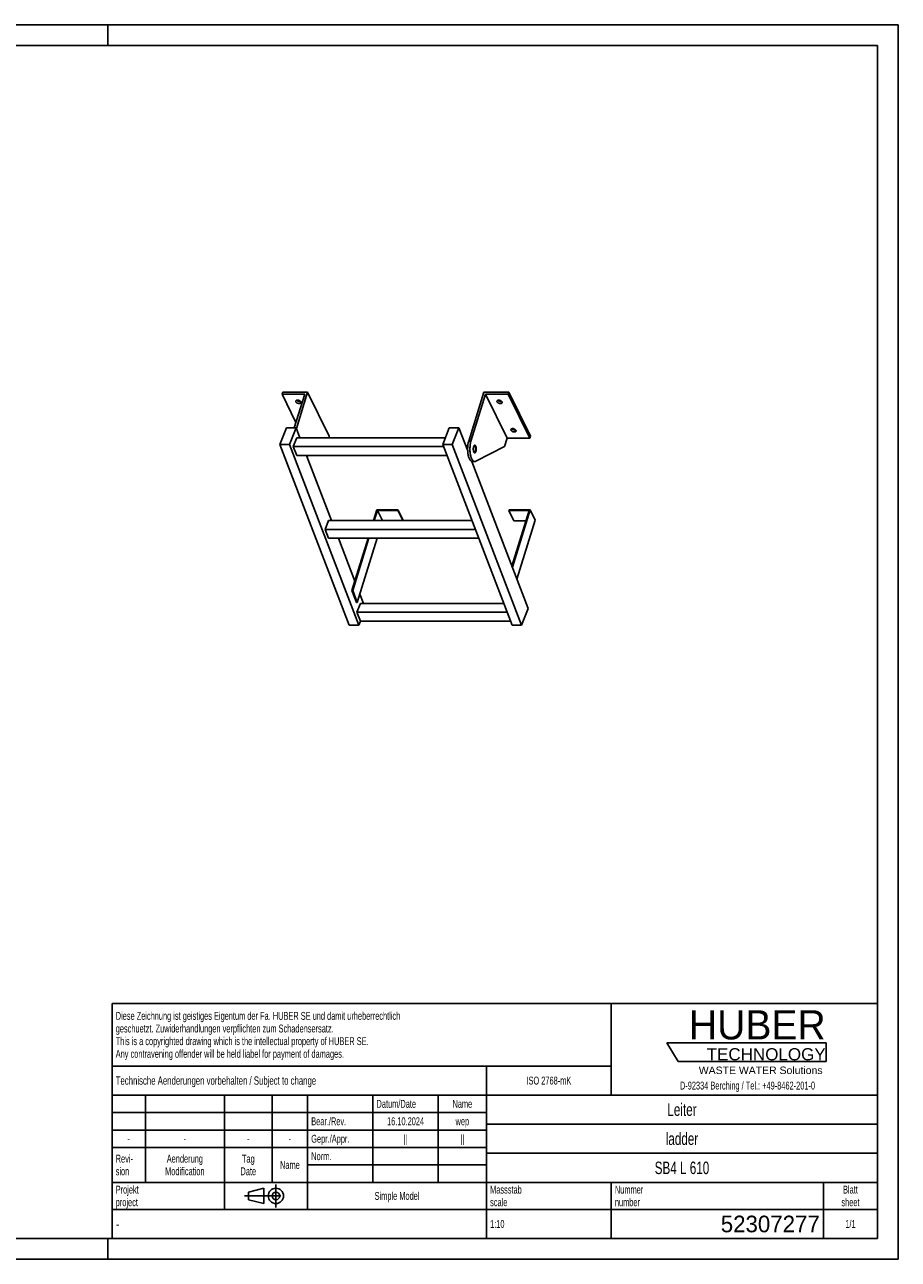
# Model space of a CAD drawing. Header units: millimetres. Extents: x 0 to 4200, y 0 to 2970.
# Tile 2 of 2: x 2100 to 4200, y 0 to 2970. Entities that reach past the tile are written whole.
import ezdxf

# ---------------------------------------------------------------- set-up
doc = ezdxf.new("R2010")
doc.units = ezdxf.units.MM
doc.header["$LTSCALE"] = 231
doc.linetypes.add('CENTER', pattern=[0.6, 0.375, -0.075, 0.075, -0.075])
doc.layers.get('0').update_dxf_attribs({"linetype": 'CONTINUOUS'})
for name, color, linetype in [('005_AXIS', 7, 'CONTINUOUS'), ('HUBER_Logo_BL1', 7, 'CONTINUOUS'), ('HUBER_Logo_BL2', 7, 'CONTINUOUS')]:
    doc.layers.add(name, color=color, linetype=linetype)
doc.styles.get("Standard").update_dxf_attribs({"font": 'txt', "width": 0.7})
doc.styles.add('TEXTSTYLE_2', font='txt')
doc.styles.add('TEXTSTYLE_3', font='arial.ttf')
doc.styles.add('TEXTSTYLE_5', font='txt', dxfattribs={"width": 0.8})
doc.styles.add('TEXTSTYLE_6', font='txt')

# ---------------------------------------------------------------- blocks, each defined once
blk = doc.blocks.new('HUBER_LOGO_BL1', base_point=(3837.5, 503.7))
at = {"layer": 'HUBER_Logo_BL1', "color": 2, "linetype": 'Continuous', "attachment_point": 3, "line_spacing_factor": 0.78}
for s, insert, char_height, width, style in [('HUBER\\P\\fArial;\\H29.25;TECHNOLOGY ', (4025.4, 599.1), 70.2, 387.672, 'TEXTSTYLE_2'), ('WASTE WATER Solutions', (4018, 463.6), 18, 297.033, 'TEXTSTYLE_3')]:
    blk.add_mtext(s, dxfattribs=dict(at, insert=insert, char_height=char_height, width=width, style=style))
at = {"layer": 'HUBER_Logo_BL1', "color": 2, "linetype": 'Continuous', "insert": (3837.5, 427.4), "char_height": 19, "width": 810.893, "attachment_point": 2, "line_spacing_factor": 0.96}
blk.add_mtext('D-92334 Berching / Tel.: +49-8462-201-0', dxfattribs=at)
blk = doc.blocks.new('PROJEKTIONSMETHODE_1_BL3', base_point=(2680, 152.5))
at = {"color": 2, "linetype": 'CENTER'}
for p, q in [((2703.8, 180), (2703.8, 125)), ((2628.7, 152.5), (2731.3, 152.5))]:
    blk.add_line(p, q, dxfattribs=at)
at = {"color": 2, "linetype": 'Continuous'}
for p, q in [((2637.8, 161.7), (2674.5, 170.8)), ((2637.8, 143.3), (2637.8, 161.7)), ((2674.5, 134.2), (2674.5, 170.8)), ((2637.8, 143.3), (2674.5, 134.2))]:
    blk.add_line(p, q, dxfattribs=at)
for radius in [18.3, 9.17]:
    blk.add_circle((2703.8, 152.5), radius, dxfattribs=at)
blk = doc.blocks.new('*T12')
at = {"color": 3, "linetype": 'Continuous'}
for p, q in [((0, 0), (1840, 0)), ((0, 0), (0, -565)), ((1200, 0), (1200, -220)), ((1840, 0), (1840, -565)), ((0, -150), (1200, -150)), ((900, -150), (900, -565)), ((0, -220), (1840, -220)), ((80, -220), (80, -430)), ((270, -220), (270, -495)), ((385, -220), (385, -430)), ((470, -220), (470, -495)), ((627, -220), (627, -430)), ((784, -220), (784, -430)), ((0, -262), (900, -262)), ((900, -290), (1840, -290)), ((0, -304), (900, -304)), ((0, -346), (900, -346)), ((900, -360), (1840, -360)), ((470, -388), (900, -388)), ((0, -430), (1840, -430)), ((1200, -430), (1200, -565)), ((1710, -430), (1710, -565)), ((0, -495), (1840, -495)), ((0, -565), (1840, -565))]:
    blk.add_line(p, q, dxfattribs=at)
at = {"color": 2, "linetype": 'Continuous', "line_spacing_factor": 0.96}
for s, insert, char_height, width, attachment_point in [('Diese Zeichnung ist geistiges Eigentum der Fa. HUBER SE und damit urheberrechtlich \\Pgeschuetzt. Zuwiderhandlungen verpflichten zum Schadensersatz.\\PThis is a copyrighted drawing which is the intellectual property of HUBER SE.\\PAny contravening offender will be held liabel for payment of damages.', (8.75, -19.9), 19, 2214.8571, 1), ('Technische Aenderungen vorbehalten / Subject to change', (8.75, -175), 20, 1524.7619, 1), ('ISO 2768-mK', (1050, -175.5), 19, 332.9524, 2), ('Datum/Date', (635.75, -231.5), 19, 292.2381, 1), ('Name', (842, -231.5), 19, 126.6667, 2), ('Leiter', (1370, -240), 30, 240, 2), ('Bear./Rev.', (478.75, -273.5), 19, 272.3333, 1), ('16.10.2024', (705.5, -273.5), 19, 273.2381, 2), ('wep', (842, -273.5), 19, 99.5238, 2), ('-', (40, -315.5), 19, 34.381, 2), ('-', (175, -315.5), 19, 34.381, 2), ('-', (327.5, -315.5), 19, 34.381, 2), ('-', (427.5, -315.5), 19, 34.381, 2), ('Gepr./Appr.', (478.75, -315.5), 19, 299.4762, 1), ('||', (705.5, -315.5), 19, 50.6667, 2), ('||', (842, -315.5), 19, 50.6667, 2), ('ladder', (1370, -310), 30, 251.4286, 2), ('Revi-\\Psion', (8.75, -363.3), 19, 138.4286, 1), ('Aenderung\\PModification', (175, -363.3), 19, 303.0952, 2), ('Tag\\PDate', (327.5, -363.3), 19, 117.619, 2), ('Name', (427.5, -378.5), 19, 126.6667, 2), ('Norm. ', (478.75, -357.5), 19, 175.5238, 1), ('SB4 L 610', (1370, -380), 30, 414.2857, 2), ('Projekt\\Pproject', (8.75, -437.8), 19, 183.6667, 1), ('Massstab\\Pscale', (908.75, -437.8), 19, 224.381, 1), ('Nummer\\Pnumber', (1208.75, -437.8), 19, 186.381, 1), ('Blatt\\Psheet', (1775, -437.8), 19, 137.5238, 2), ('Simple Model', (685, -453), 19, 328.4286, 2), ('1:10', (908.75, -520.5), 19, 94.0952, 1), ('1/1', (1775, -520.5), 19, 79.619, 2)]:
    blk.add_mtext(s, dxfattribs=dict(at, insert=insert, char_height=char_height, width=width, attachment_point=attachment_point))
for s, insert, char_height, width, attachment_point, style in [('-', (8.75, -517.5), 25, 18.3333, 1, 'TEXTSTYLE_5'), ('52307277', (1701.25, -510), 40, 586.6667, 3, 'TEXTSTYLE_6')]:
    blk.add_mtext(s, dxfattribs=dict(at, insert=insert, char_height=char_height, width=width, attachment_point=attachment_point, style=style))
blk = doc.blocks.new('HUBER_LOGO_BL2', base_point=(3835.2, 498.5))
at = {"layer": 'HUBER_Logo_BL2', "color": 5, "linetype": 'Continuous'}
for p, q in [((4026.4, 521), (3643.9, 521)), ((3643.9, 521), (3670.9, 476)), ((4026.4, 521), (4026.4, 476)), ((3670.9, 476), (4026.4, 476))]:
    blk.add_line(p, q, dxfattribs=at)

msp = doc.modelspace()

# ---------------------------------------------------------------- linework, layer by layer
at = {"color": 3, "linetype": 'Continuous'}
for p, q in [((4200, 2970), (0, 2970)), ((2300, 2970), (2300, 2920)), ((4200, 2970), (4200, 0)), ((2300, 0), (2300, 50)), ((4200, 0), (0, 0))]:
    msp.add_line(p, q, dxfattribs=at)
at = {"color": 5, "linetype": 'Continuous'}
for p, q in [((4150, 2920), (50, 2920)), ((4150, 50), (4150, 2920)), ((50, 50), (4150, 50))]:
    msp.add_line(p, q, dxfattribs=at)
at = {"color": 7, "linetype": 'Continuous'}
for p, q in [((2773.14, 2081.316), (2718.797, 2081.316)), ((2773.14, 2081.316), (2748.07, 2000.19)), ((2753.007, 1998.282), (2780.119, 2086.016)), ((3167.255, 1967.733), (3203.807, 2086.016)), ((3207.881, 2081.316), (3172.781, 1967.733)), ((3262.223, 2081.316), (3207.881, 2081.316)), ((3259.738, 1975.642), (3207.881, 2081.316)), ((2713.435, 1960.192), (2729.249, 2000.19)), ((2729.249, 2000.19), (2752.275, 2000.19)), ((2752.275, 2000.19), (2736.461, 1960.192)), ((3104.886, 1960.192), (3120.7, 2000.19)), ((3120.7, 2000.19), (3143.726, 2000.19)), ((3143.726, 2000.19), (3127.912, 1960.192)), ((3164.827, 1945.179), (3143.726, 2000.19)), ((2745.672, 1955.416), (2753.995, 1976.468)), ((3111.321, 1976.468), (2753.995, 1976.468)), ((2831.976, 1980.342), (2830.779, 1976.468)), ((3259.738, 1975.642), (3253.537, 1955.576)), ((3259.738, 1975.642), (3314.081, 1975.642)), ((2880.128, 1525.603), (2713.435, 1960.192)), ((2736.461, 1960.192), (2713.435, 1960.192)), ((2903.155, 1525.603), (2736.461, 1960.192)), ((2753.87, 1934.043), (2745.672, 1955.416)), ((3106.717, 1955.416), (2745.672, 1955.416)), ((2753.87, 1934.043), (3114.915, 1934.043)), ((2782.758, 1934.043), (2778.494, 1931.834)), ((3271.579, 1525.603), (3104.886, 1960.192)), ((3127.912, 1960.192), (3104.886, 1960.192)), ((3294.606, 1525.603), (3127.912, 1960.192)), ((3253.537, 1955.576), (3184.243, 1919.677)), ((3310.42, 1565.602), (3174.708, 1919.418)), ((3176.406, 1919.085), (3181.932, 1919.085)), ((2947.978, 1801.462), (2940.414, 1776.985)), ((2946.62, 1803.029), (2997.279, 1803.029)), ((2959.99, 1776.985), (2947.978, 1801.462)), ((2947.978, 1801.462), (2996.795, 1801.462)), ((2997.279, 1803.029), (2996.795, 1801.462)), ((2996.795, 1801.462), (3008.806, 1776.985)), ((2997.279, 1803.029), (3009.48, 1778.164)), ((3264.386, 1803.029), (3263.902, 1801.462)), ((3263.902, 1801.462), (3312.718, 1801.462)), ((3276.104, 1776.598), (3263.902, 1801.462)), ((3264.386, 1803.029), (3315.045, 1803.029)), ((3312.718, 1801.462), (3271.327, 1667.52)), ((2822.187, 1755.933), (2830.51, 1776.985)), ((2830.385, 1734.56), (2822.187, 1755.933)), ((3183.232, 1755.933), (2822.187, 1755.933)), ((3175.158, 1776.985), (2830.51, 1776.985)), ((3009.48, 1778.164), (3009.116, 1776.985)), ((3305.035, 1776.598), (3276.104, 1776.598)), ((2830.385, 1734.56), (3191.43, 1734.56)), ((2927.304, 1734.56), (2888.54, 1609.121)), ((2899.553, 1580.409), (2947.189, 1734.56)), ((2898.702, 1556.45), (2907.025, 1577.502)), ((3251.673, 1577.502), (2907.025, 1577.502)), ((3259.747, 1556.45), (2898.702, 1556.45)), ((2906.9, 1535.076), (2898.702, 1556.45)), ((3310.42, 1565.602), (3294.606, 1525.603)), ((2903.155, 1525.603), (2880.128, 1525.603)), ((2906.9, 1535.076), (2903.155, 1525.603)), ((2906.9, 1535.076), (3267.945, 1535.076)), ((3294.606, 1525.603), (3271.579, 1525.603))]:
    msp.add_line(p, q, dxfattribs=at)
at = {"color": 9, "linetype": 'Continuous'}
msp.add_line((3167.255, 1967.733), (3172.781, 1967.733), dxfattribs=at)
at = {"color": 7, "linetype": 'Continuous'}
for points, knots in [([(3167.255, 1967.733), (3166.525, 1965.373), (3165.41, 1960.283), (3164.644, 1952.324), (3164.736, 1944.118), (3165.539, 1937.432), (3166.634, 1932.467), (3167.623, 1929.158), (3168.779, 1926.232), (3170.083, 1923.745), (3171.511, 1921.738), (3173.049, 1920.247), (3174.685, 1919.307), (3175.854, 1919.085), (3176.406, 1919.085)], [0, 0, 0, 0, 0.1393862, 0.29277846, 0.4502733, 0.60148397, 0.67169737, 0.73686463, 0.7961308, 0.84889738, 0.89493071, 0.93453672, 0.96882886, 1, 1, 1, 1]), ([(3172.781, 1967.733), (3172.052, 1965.373), (3170.937, 1960.283), (3170.17, 1952.324), (3170.262, 1944.118), (3171.066, 1937.432), (3172.16, 1932.467), (3173.149, 1929.158), (3174.306, 1926.232), (3175.609, 1923.745), (3177.037, 1921.738), (3178.575, 1920.247), (3180.212, 1919.307), (3181.38, 1919.085), (3181.932, 1919.085)], [0, 0, 0, 0, 0.1393862, 0.29277846, 0.4502733, 0.60148397, 0.67169737, 0.73686463, 0.7961308, 0.84889738, 0.89493071, 0.93453672, 0.96882886, 1, 1, 1, 1]), ([(3181.932, 1919.085), (3182.323, 1919.085), (3183.126, 1919.19), (3183.878, 1919.488), (3184.243, 1919.677)], [0, 0, 0, 0, 0.48713268, 1, 1, 1, 1])]:
    msp.add_open_spline(points, degree=3, knots=knots, dxfattribs=at)
at = {"layer": '005_AXIS', "color": 7, "linetype": 'Continuous'}
for p, q in [((2720.25, 2086.016), (2718.797, 2081.316)), ((2718.797, 2081.316), (2752.142, 2013.366)), ((2780.119, 2086.016), (2720.25, 2086.016)), ((2831.976, 1980.342), (2780.119, 2086.016)), ((3263.676, 2086.016), (3203.807, 2086.016)), ((3263.676, 2086.016), (3262.223, 2081.316)), ((3314.081, 1975.642), (3262.223, 2081.316)), ((3315.533, 1980.342), (3263.676, 2086.016)), ((2761.374, 1976.468), (2752.275, 2000.19)), ((3315.533, 1980.342), (3314.081, 1975.642)), ((2837.889, 1776.985), (2777.647, 1934.043)), ((3165.1, 1956.585), (3160.452, 1956.585)), ((3181.932, 1956.585), (3179.829, 1956.585)), ((3181.932, 1941.585), (3179.829, 1941.585)), ((2946.62, 1803.029), (2938.572, 1776.985)), ((3315.045, 1803.029), (3272.347, 1664.86)), ((3327.246, 1778.164), (3315.045, 1803.029)), ((3283.36, 1636.149), (3327.246, 1778.164)), ((2893.649, 1631.613), (2854.162, 1734.56)), ((2925.462, 1734.56), (2886.698, 1609.121)), ((2886.698, 1609.121), (2888.54, 1609.121)), ((2886.698, 1609.121), (2897.711, 1580.409)), ((2888.54, 1609.121), (2899.553, 1580.409)), ((2897.711, 1580.409), (2899.553, 1580.409)), ((2914.404, 1577.502), (2905.682, 1600.242))]:
    msp.add_line(p, q, dxfattribs=at)
for points, knots in [([(2751.896, 2062.667), (2751.744, 2062.977), (2751.531, 2063.613), (2751.581, 2064.289), (2751.673, 2064.586)], [0, 0, 0, 0, 0.5259898, 1, 1, 1, 1]), ([(2751.673, 2064.586), (2751.734, 2064.784), (2751.92, 2065.172), (2752.363, 2065.671), (2752.954, 2066.081), (2753.959, 2066.518), (2755.488, 2066.771), (2757.476, 2066.644), (2759.505, 2066.117), (2761.371, 2065.24), (2762.886, 2064.105), (2763.631, 2063.155), (2763.87, 2062.667)], [0, 0, 0, 0, 0.04317928, 0.08863394, 0.13810721, 0.19258206, 0.31675069, 0.45771902, 0.606659, 0.752863, 0.88624343, 1, 1, 1, 1]), ([(2764.093, 2060.748), (2764.032, 2060.551), (2763.846, 2060.163), (2763.403, 2059.664), (2762.812, 2059.253), (2761.807, 2058.816), (2760.278, 2058.564), (2758.291, 2058.69), (2756.261, 2059.218), (2754.395, 2060.094), (2752.88, 2061.229), (2752.136, 2062.179), (2751.896, 2062.667)], [0, 0, 0, 0, 0.04317928, 0.08863394, 0.13810721, 0.19258206, 0.31675069, 0.45771902, 0.606659, 0.752863, 0.88624343, 1, 1, 1, 1]), ([(2763.265, 2063.576), (2762.499, 2063.359), (2760.774, 2063.232), (2758.205, 2063.713), (2755.812, 2064.766), (2754.461, 2065.844), (2753.951, 2066.455)], [0, 0, 0, 0, 0.23501097, 0.50003303, 0.76503684, 1, 1, 1, 1]), ([(2763.87, 2062.667), (2764.022, 2062.358), (2764.235, 2061.722), (2764.185, 2061.045), (2764.093, 2060.748)], [0, 0, 0, 0, 0.5259898, 1, 1, 1, 1]), ([(3235.453, 2062.667), (3235.301, 2062.977), (3235.088, 2063.613), (3235.138, 2064.289), (3235.23, 2064.586)], [0, 0, 0, 0, 0.5259898, 1, 1, 1, 1]), ([(3235.23, 2064.586), (3235.291, 2064.784), (3235.477, 2065.172), (3235.92, 2065.671), (3236.511, 2066.081), (3237.516, 2066.518), (3239.045, 2066.771), (3241.033, 2066.644), (3243.062, 2066.117), (3244.928, 2065.24), (3246.443, 2064.105), (3247.188, 2063.155), (3247.427, 2062.667)], [0, 0, 0, 0, 0.04317928, 0.08863394, 0.13810721, 0.19258206, 0.31675069, 0.45771902, 0.606659, 0.752863, 0.88624343, 1, 1, 1, 1]), ([(3247.65, 2060.748), (3247.589, 2060.551), (3247.403, 2060.163), (3246.96, 2059.664), (3246.369, 2059.253), (3245.364, 2058.816), (3243.835, 2058.564), (3241.848, 2058.69), (3239.818, 2059.218), (3237.952, 2060.094), (3236.437, 2061.229), (3235.693, 2062.179), (3235.453, 2062.667)], [0, 0, 0, 0, 0.04317928, 0.08863394, 0.13810721, 0.19258206, 0.31675069, 0.45771902, 0.606659, 0.752863, 0.88624343, 1, 1, 1, 1]), ([(3246.822, 2063.576), (3246.056, 2063.359), (3244.331, 2063.232), (3241.762, 2063.713), (3239.369, 2064.766), (3238.018, 2065.844), (3237.508, 2066.455)], [0, 0, 0, 0, 0.23501097, 0.50003303, 0.76503684, 1, 1, 1, 1]), ([(3247.427, 2062.667), (3247.579, 2062.358), (3247.792, 2061.722), (3247.742, 2061.045), (3247.65, 2060.748)], [0, 0, 0, 0, 0.5259898, 1, 1, 1, 1]), ([(3269.008, 1994.29), (3268.856, 1994.6), (3268.643, 1995.235), (3268.693, 1995.912), (3268.785, 1996.209)], [0, 0, 0, 0, 0.5259898, 1, 1, 1, 1]), ([(3268.785, 1996.209), (3268.846, 1996.406), (3269.032, 1996.795), (3269.475, 1997.294), (3270.066, 1997.704), (3271.071, 1998.141), (3272.6, 1998.394), (3274.587, 1998.267), (3276.617, 1997.74), (3278.483, 1996.863), (3279.998, 1995.728), (3280.742, 1994.778), (3280.982, 1994.29)], [0, 0, 0, 0, 0.04317928, 0.08863394, 0.13810721, 0.19258206, 0.31675069, 0.45771902, 0.606659, 0.752863, 0.88624343, 1, 1, 1, 1]), ([(3281.205, 1992.371), (3281.144, 1992.174), (3280.958, 1991.786), (3280.515, 1991.287), (3279.924, 1990.876), (3278.919, 1990.439), (3277.39, 1990.187), (3275.402, 1990.313), (3273.373, 1990.841), (3271.507, 1991.717), (3269.992, 1992.852), (3269.247, 1993.802), (3269.008, 1994.29)], [0, 0, 0, 0, 0.04317928, 0.08863394, 0.13810721, 0.19258206, 0.31675069, 0.45771902, 0.606659, 0.752863, 0.88624343, 1, 1, 1, 1]), ([(3280.377, 1995.199), (3279.61, 1994.982), (3277.886, 1994.855), (3275.316, 1995.336), (3272.924, 1996.389), (3271.572, 1997.467), (3271.062, 1998.078)], [0, 0, 0, 0, 0.23501097, 0.50003303, 0.76503684, 1, 1, 1, 1]), ([(3280.982, 1994.29), (3281.134, 1993.98), (3281.347, 1993.345), (3281.297, 1992.668), (3281.205, 1992.371)], [0, 0, 0, 0, 0.5259898, 1, 1, 1, 1]), ([(3181.932, 1958.335), (3181.744, 1958.335), (3181.342, 1958.25), (3180.789, 1957.895), (3180.276, 1957.34), (3179.605, 1956.276), (3178.952, 1954.518), (3178.464, 1952.057), (3178.277, 1949.324), (3178.409, 1946.57), (3178.848, 1944.046), (3179.367, 1942.504), (3179.693, 1941.839)], [0, 0, 0, 0, 0.03139335, 0.06653603, 0.10789217, 0.15653915, 0.27536244, 0.41788485, 0.57383793, 0.73088447, 0.87653105, 1, 1, 1, 1]), ([(3181.932, 1956.585), (3181.78, 1956.585), (3181.454, 1956.516), (3181.005, 1956.229), (3180.589, 1955.778), (3180.046, 1954.916), (3179.516, 1953.49), (3179.12, 1951.495), (3178.968, 1949.279), (3179.076, 1947.046), (3179.431, 1944.999), (3179.852, 1943.749), (3180.117, 1943.21)], [0, 0, 0, 0, 0.03139335, 0.066536, 0.10789211, 0.15653911, 0.27536242, 0.41788483, 0.57383791, 0.73088448, 0.87653101, 1, 1, 1, 1]), ([(3179.693, 1941.839), (3179.839, 1941.542), (3180.143, 1941.008), (3180.689, 1940.357), (3181.286, 1939.938), (3181.727, 1939.835), (3181.932, 1939.835)], [0, 0, 0, 0, 0.31594771, 0.58208422, 0.80455749, 1, 1, 1, 1]), ([(3180.117, 1943.21), (3180.235, 1942.969), (3180.481, 1942.536), (3180.924, 1942.008), (3181.408, 1941.668), (3181.766, 1941.585), (3181.932, 1941.585)], [0, 0, 0, 0, 0.31594818, 0.58208432, 0.80455751, 1, 1, 1, 1]), ([(3184.172, 1956.331), (3184.026, 1956.628), (3183.722, 1957.161), (3183.176, 1957.813), (3182.579, 1958.232), (3182.137, 1958.335), (3181.932, 1958.335)], [0, 0, 0, 0, 0.31594771, 0.58208422, 0.80455749, 1, 1, 1, 1]), ([(3183.748, 1954.96), (3183.63, 1955.201), (3183.384, 1955.633), (3182.94, 1956.161), (3182.457, 1956.501), (3182.099, 1956.585), (3181.932, 1956.585)], [0, 0, 0, 0, 0.31594818, 0.58208432, 0.80455751, 1, 1, 1, 1]), ([(3181.932, 1939.835), (3182.121, 1939.835), (3182.523, 1939.92), (3183.076, 1940.274), (3183.589, 1940.83), (3184.26, 1941.893), (3184.913, 1943.652), (3185.401, 1946.113), (3185.588, 1948.845), (3185.456, 1951.6), (3185.017, 1954.124), (3184.498, 1955.666), (3184.172, 1956.331)], [0, 0, 0, 0, 0.03139335, 0.06653603, 0.10789217, 0.15653915, 0.27536244, 0.41788485, 0.57383793, 0.73088447, 0.87653105, 1, 1, 1, 1]), ([(3181.932, 1941.585), (3182.085, 1941.585), (3182.411, 1941.654), (3182.859, 1941.941), (3183.276, 1942.392), (3183.819, 1943.254), (3184.349, 1944.679), (3184.745, 1946.675), (3184.896, 1948.891), (3184.789, 1951.124), (3184.434, 1953.171), (3184.012, 1954.421), (3183.748, 1954.96)], [0, 0, 0, 0, 0.03139335, 0.066536, 0.10789211, 0.15653911, 0.27536242, 0.41788483, 0.57383791, 0.73088448, 0.87653101, 1, 1, 1, 1])]:
    msp.add_open_spline(points, degree=3, knots=knots, dxfattribs=at)

# ---------------------------------------------------------------- block references
msp.add_blockref('*T12', (2310, 615))
at = {"color": 2, "linetype": 'Continuous'}
msp.add_blockref('PROJEKTIONSMETHODE_1_BL3', (2680, 152.5), dxfattribs=at)
at = {"layer": 'HUBER_Logo_BL1'}
msp.add_blockref('HUBER_LOGO_BL1', (3837.497, 503.742), dxfattribs=at)
at = {"layer": 'HUBER_Logo_BL2'}
msp.add_blockref('HUBER_LOGO_BL2', (3835.187, 498.496), dxfattribs=at)

doc.saveas('drawing.dxf')
